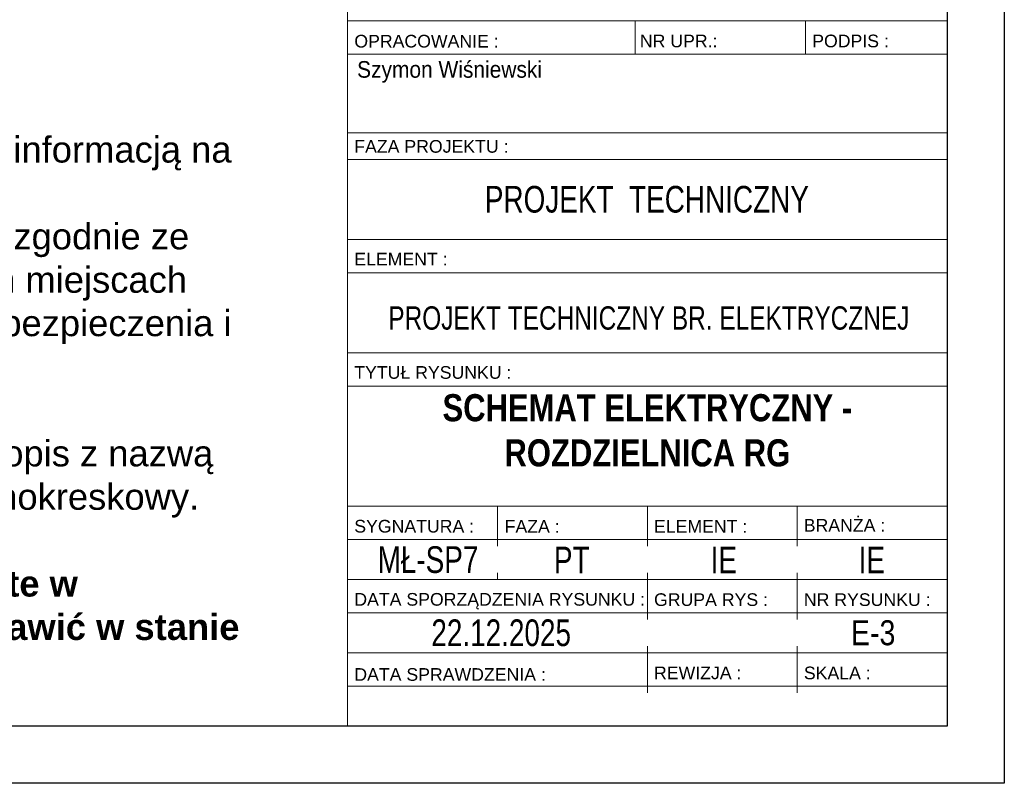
# Model space of a CAD drawing. Header units: millimetres. Extents: x -14609 to 44937, y 52278 to 67558.
# Tile 40 of 48: x 43991 to 44937, y 52278 to 53012. Entities that reach past the tile are written whole.
import ezdxf

# ---------------------------------------------------------------- set-up
doc = ezdxf.new("R2010")
doc.units = ezdxf.units.MM
doc.layers.add('IE_Schemat', color=7, linetype='Continuous', lineweight=25)
doc.styles.add('GENERATED_STYLE_1', font='ARIALN.TTF')
doc.styles.add('GENERATED_STYLE_2', font='ARIALNB.TTF')
doc.styles.add('GENERATED_STYLE_3', font='arial.ttf')
doc.styles.add('MB_Elektryka', font='arial.ttf')

# ---------------------------------------------------------------- blocks, each defined once
blk = doc.blocks.new('*U34')
for points in [[(0, 0), (-2100, 0), (-2100, 2970), (0, 2970)], [(-55, 55), (-1900, 55), (-1900, 2915), (-55, 2915)]]:
    blk.add_lwpolyline(points, close=True)

msp = doc.modelspace()

# ---------------------------------------------------------------- linework, layer by layer
at = {"color": 7, "linetype": 'Continuous', "lineweight": 13}
for p, q in [((44305.94, 53010.46), (44881.94, 53010.46)), ((44582.27, 53010.46), (44582.27, 53010.44)), ((44582.27, 53010.46), (44582.27, 52978.46)), ((44745.94, 53010.46), (44745.94, 52978.46)), ((44305.94, 52978.46), (44881.94, 52978.46)), ((44305.94, 52902.95), (44881.94, 52902.95)), ((44305.94, 52902.95), (44881.94, 52902.95)), ((44305.94, 52877.35), (44881.94, 52877.35)), ((44305.94, 52800.55), (44881.94, 52800.55)), ((44305.94, 52768.55), (44881.94, 52768.55)), ((44305.94, 52691.75), (44881.94, 52691.75)), ((44305.94, 52659.75), (44881.94, 52659.75)), ((44305.94, 52544.55), (44881.94, 52544.55)), ((44449.94, 52544.55), (44449.94, 52506.12)), ((44593.94, 52544.55), (44593.94, 52506.12)), ((44737.94, 52544.55), (44737.94, 52506.12)), ((44305.94, 52512.52), (44881.94, 52512.52)), ((44305.94, 52474.12), (44881.94, 52474.12)), ((44449.94, 52480.52), (44449.94, 52474.12)), ((44593.94, 52480.52), (44593.94, 52435.72)), ((44737.94, 52480.52), (44737.94, 52435.72)), ((44305.94, 52442.12), (44881.94, 52442.12)), ((44593.94, 52410.12), (44593.94, 52365.32)), ((44737.94, 52410.12), (44737.94, 52365.32)), ((44305.94, 52403.72), (44881.94, 52403.72)), ((44305.94, 52371.72), (44881.94, 52371.72))]:
    msp.add_line(p, q, dxfattribs=at)
at = {"color": 7, "linetype": 'Continuous', "lineweight": 13, "flags": 128}
msp.add_lwpolyline([(44305.94, 54680.89), (44881.94, 54680.89), (44881.94, 52333.32), (44305.94, 52333.32)], close=True, dxfattribs=at)

# ---------------------------------------------------------------- block references
msp.add_blockref('*U34', (44936.94, 52278.32))

# ---------------------------------------------------------------- texts
at = {"color": 7, "linetype": 'Continuous', "lineweight": 13}
for s, insert, char_height, attachment_point, style in [('\\A1;{\\pql;\\fArial|b0|i0|c238|p38;OPRACOWANIE :}', (44312.34, 52990.83), 12.16, 4, 'GENERATED_STYLE_3'), ('\\A1;{\\pql;\\fArial|b0|i0|c238|p38;NR UPR.:}', (44586.73, 52991.02), 12.16, 4, 'GENERATED_STYLE_3'), ('\\A1;{\\pql;\\fArial|b0|i0|c238|p38;PODPIS :}', (44752.34, 52991.03), 12.16, 4, 'GENERATED_STYLE_3'), ('\\pxql;\\A1;\\W0.9;Szymon Wiśniewski', (44315, 52961.4), 16, 4, 'GENERATED_STYLE_3'), ('\\A1;{\\pql;\\fArial|b0|i0|c238|p38;FAZA PROJEKTU\\fArial|b0|i0|c238|p38; \\fArial|b0|i0|c238|p38;:}', (44312.3, 52889.8), 12.16, 4, 'GENERATED_STYLE_3'), ('\\A1;{\\W0.750000x;\\pqc;\\fArial|b0|i0|c238|p38;PROJEKT  TECHNICZNY}', (44593.46, 52838.96), 25.6, 5, 'GENERATED_STYLE_3'), ('\\A1;{\\pql;\\fArial|b0|i0|c238|p38;ELEMENT\\fArial|b0|i0|c238|p38; \\fArial|b0|i0|c238|p38;:}', (44312.3, 52781.63), 12.16, 4, 'GENERATED_STYLE_3'), ('\\pxqc;\\A1;\\W0.75;PROJEKT TECHNICZNY BR. ELEKTRYCZNEJ', (44595.34, 52724.96), 22.4, 5, 'GENERATED_STYLE_3'), ('\\A1;{\\pql;\\fArial|b0|i0|c238|p38;TYTUŁ RYSUNKU\\fArial|b0|i0|c238|p38; \\fArial|b0|i0|c238|p38;:}', (44312.3, 52672.73), 12.16, 4, 'GENERATED_STYLE_3'), ('\\pxqc;\\A1;\\fArial Narrow|b1|i0|c0|p34;SCHEMAT ELEKTRYCZNY - \\PROZDZIELNICA RG', (44593.94, 52582.25), 26, 8, 'GENERATED_STYLE_2'), ('\\A1;{\\pql;\\fArial|b0|i0|c238|p38;SYGNATURA\\fArial|b0|i0|c238|p38; \\fArial|b0|i0|c238|p38;:}', (44312.3, 52525.09), 12.16, 4, 'GENERATED_STYLE_3'), ('\\A1;{\\pql;\\fArial|b0|i0|c238|p38;FAZA\\fArial|b0|i0|c238|p38; \\fArial|b0|i0|c238|p38;:}', (44456.8, 52525.01), 12.16, 4, 'GENERATED_STYLE_3'), ('\\A1;{\\pql;\\fArial|b0|i0|c238|p38;ELEMENT\\fArial|b0|i0|c238|p38; \\fArial|b0|i0|c238|p38;:}', (44600.3, 52525), 12.16, 4, 'GENERATED_STYLE_3'), ('\\A1;{\\pql;\\fArial|b0|i0|c238|p38;BRANŻA\\fArial|b0|i0|c238|p38; \\fArial|b0|i0|c238|p38;:}', (44744.21, 52526.04), 12.16, 4, 'GENERATED_STYLE_3'), ('\\A1;{\\W0.750000x;\\pqc;\\fArial|b0|i0|c238|p38;MŁ-SP7}', (44383.13, 52492.95), 25.6, 5, 'GENERATED_STYLE_3'), ('\\A1;{\\W0.750000x;\\pqc;\\fArial|b0|i0|c238|p38;PT}', (44521.29, 52492.71), 25.6, 5, 'GENERATED_STYLE_3'), ('\\pxqc;\\A1;\\W0.75;IE', (44667.42, 52492.72), 25.6, 5, 'GENERATED_STYLE_3'), ('\\A1;{\\W0.750000x;\\pqc;\\fArial|b0|i0|c238|p38;IE}', (44809.61, 52492.72), 25.6, 5, 'GENERATED_STYLE_3'), ('\\A1;{\\pql;\\fArial|b0|i0|c238|p38;DATA \\fArial|b0|i0|c238|p38;SPORZĄDZENIA RYSUNKU \\fArial|b0|i0|c238|p38;:}', (44312.34, 52453.16), 12.16, 4, 'GENERATED_STYLE_3'), ('\\A1;{\\pql;\\fArial|b0|i0|c238|p38;GRUPA RYS :}', (44600.34, 52454.58), 12.16, 4, 'GENERATED_STYLE_3'), ('\\A1;{\\pql;\\fArial|b0|i0|c238|p38;NR RYSUNKU \\fArial|b0|i0|c238|p38;:}', (44744.34, 52454.58), 12.16, 4, 'GENERATED_STYLE_3'), ('\\A1;{\\W0.750000x;\\pqc;\\fArial|b0|i0|c238|p38;22.12.2025}', (44453.47, 52422.71), 25.6, 5, 'GENERATED_STYLE_3'), ('\\pxqc,t25.005167,34.493917;\\A1;\\fArial Narrow|b0|i0|c0|p34;E-3', (44810.89, 52434.89), 24, 2, 'GENERATED_STYLE_1'), ('\\A1;{\\pql;\\fArial|b0|i0|c238|p38;DATA \\fArial|b0|i0|c238|p38;SPRAWDZENIA \\fArial|b0|i0|c238|p38;:}', (44312.34, 52382.73), 12.16, 4, 'GENERATED_STYLE_3'), ('\\A1;{\\pql;\\fArial|b0|i0|c238|p38;REWIZJA \\fArial|b0|i0|c238|p38;:}', (44600.34, 52384.28), 12.16, 4, 'GENERATED_STYLE_3'), ('\\A1;{\\pql;\\fArial|b0|i0|c238|p38;SKALA :}', (44744.34, 52384.18), 12.16, 4, 'GENERATED_STYLE_3')]:
    msp.add_mtext(s, dxfattribs=dict(at, insert=insert, char_height=char_height, attachment_point=attachment_point, style=style))
at = {"layer": 'IE_Schemat', "insert": (43076.4, 52941.04), "char_height": 25, "width": 1196.4557, "attachment_point": 1, "style": 'MB_Elektryka'}
msp.add_mtext('Samoczynne  wyłączenie zasilania w układzie TN-S.\\PWykorzystać istniejącą rozdzielnicę. Lokalizacja zgodnie z informacją na rzucie instalacji elektrycznych.\\PW rozdzielnicy zamontować projektowane zabezpieczenia zgodnie ze schematem elektrycznym. Aparaty zamontować w wolnych miejscach pozostawionych jako rezerwa w rozdzielnicy. Istniejące zabezpieczenia i obwody pozostawić w stanie niezmienionym. \\P\\pxt0.006154;Okablowanie prowadzić w korytach PCV natynkowo.\\P\\A1;\\fArial|b0|i0|c0|p34;Na drzwiach rozdzielnicy na zewnętrznej stronie umieścić opis z nazwą rozdzielnicy, od strony wewnętrznej umieścić schemat jednokreskowy.\\P\\P\\fArial|b1|i0|c0|p34;Istniejące obwody i zabezpieczenia rozdzielnicy nieujęte w opracowaniu, lub zaznaczone jako "bez zmian" pozostawić w stanie niezmienionym.', dxfattribs=at)

doc.saveas('drawing.dxf')
